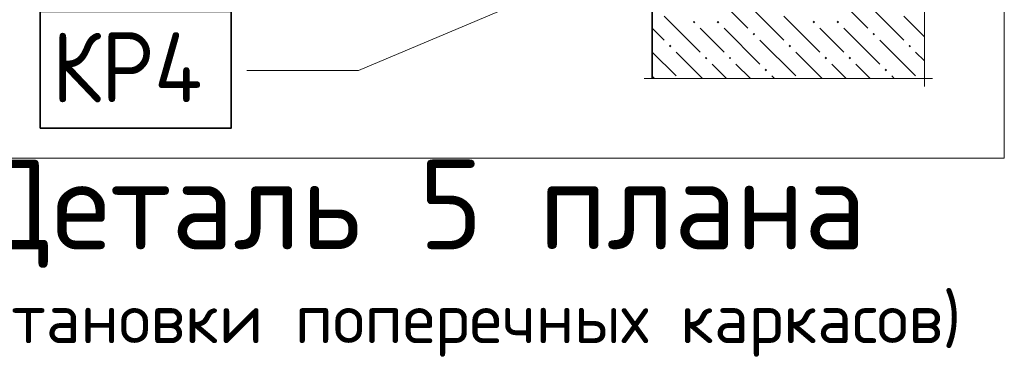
# Model space of a CAD drawing. Header units: millimetres. Extents: x 0 to 50400, y 0 to 35640.
# Tile 38 of 46: x 18670 to 24589, y 26031 to 28151. Entities that reach past the tile are written whole.
import ezdxf

# ---------------------------------------------------------------- set-up
doc = ezdxf.new("R2010")
doc.units = ezdxf.units.MM
for name, color, linetype, lineweight in [('Standard', 7, 'Continuous', 25), ('ЖБ Перекрытие верхний уровень', 7, 'Continuous', 35), ('Общий01', 7, 'Continuous', 13), ('Текст_ общее', 7, 'Continuous', 25)]:
    doc.layers.add(name, color=color, linetype=linetype, lineweight=lineweight)
doc.layers.add('Размерная выноска', color=7, linetype='Continuous')
doc.styles.add('ISOCPEUR', font='txt')

msp = doc.modelspace()

# ---------------------------------------------------------------- hatches: boundary and pattern name
at = {"layer": 'ЖБ Перекрытие верхний уровень', "linetype": 'Continuous', "lineweight": 18, "transparency": 33554687}
for points in [[(22715.9, 28136.3), (22723.7, 28144.1), (22731.5, 28136.3), (22723.7, 28128.5)], [(22859.9, 28136.3), (22867.7, 28144.1), (22875.5, 28136.3), (22867.7, 28128.5)], [(23435.9, 28136.3), (23443.7, 28144.1), (23451.5, 28136.3), (23443.7, 28128.5)], [(23579.9, 28136.3), (23587.7, 28144.1), (23595.5, 28136.3), (23587.7, 28128.5)], [(23075.9, 28064.3), (23083.7, 28072.1), (23091.5, 28064.3), (23083.7, 28056.5)], [(23795.9, 28064.3), (23803.7, 28072.1), (23811.5, 28064.3), (23803.7, 28056.5)], [(22571.9, 27992.3), (22579.7, 28000.1), (22587.5, 27992.3), (22579.7, 27984.5)], [(23291.9, 27992.3), (23299.7, 28000.1), (23307.5, 27992.3), (23299.7, 27984.5)], [(24011.9, 27992.3), (24019.7, 28000.1), (24027.5, 27992.3), (24019.7, 27984.5)], [(22787.9, 27920.3), (22795.7, 27928.1), (22803.5, 27920.3), (22795.7, 27912.5)], [(22931.9, 27920.3), (22939.7, 27928.1), (22947.5, 27920.3), (22939.7, 27912.5)], [(23507.9, 27920.3), (23515.7, 27928.1), (23523.5, 27920.3), (23515.7, 27912.5)], [(23651.9, 27920.3), (23659.7, 27928.1), (23667.5, 27920.3), (23659.7, 27912.5)], [(23147.9, 27848.3), (23155.7, 27856.1), (23163.5, 27848.3), (23155.7, 27840.5)], [(23867.9, 27848.3), (23875.7, 27856.1), (23883.5, 27848.3), (23875.7, 27840.5)]]:
    msp.add_hatch(color=7, dxfattribs=at).paths.add_polyline_path(points, flags=16)

# ---------------------------------------------------------------- linework, layer by layer
at = {"layer": 'Standard', "color": 254, "linetype": 'Continuous', "lineweight": 18, "true_color": 0xc4c4ff, "transparency": 33554687}
msp.add_lwpolyline([(15018.2, 27317.5), (24588.6, 27317.5), (24588.6, 32658.7), (15018.2, 32658.7), (15018.2, 27317.5)], dxfattribs=at)
at = {"layer": 'ЖБ Перекрытие верхний уровень', "color": 7, "linetype": 'Continuous', "lineweight": 35, "transparency": 33554687}
msp.add_line((22472, 29285.3), (22472, 27797.5), dxfattribs=at)
at = {"layer": 'ЖБ Перекрытие верхний уровень', "color": 9, "linetype": 'Continuous', "lineweight": 18, "true_color": 0xc7c7c7, "transparency": 33554687}
for p, q in [((22831.7, 28316.3), (23047.7, 28100.3)), ((23551.7, 28316.3), (23767.7, 28100.3)), ((23047.7, 28244.3), (23263.7, 28028.3)), ((23767.7, 28244.3), (23983.7, 28028.3)), ((22543.7, 28172.3), (22759.7, 27956.3)), ((23263.7, 28172.3), (23479.7, 27956.3)), ((23983.7, 28172.3), (24108.6, 28047.4)), ((22472, 28100), (22543.7, 28028.3)), ((22831.7, 28028.3), (22759.7, 28100.3)), ((22903.7, 28100.3), (23119.7, 27884.3)), ((23551.7, 28028.3), (23479.7, 28100.3)), ((23623.7, 28100.3), (23839.7, 27884.3)), ((22903.7, 27956.3), (22831.7, 28028.3)), ((23119.7, 28028.3), (23335.7, 27812.3)), ((23623.7, 27956.3), (23551.7, 28028.3)), ((23839.7, 28028.3), (24055.7, 27812.3)), ((22472, 27956), (22615.7, 27812.3)), ((22774.5, 27797.5), (22615.7, 27956.3)), ((23494.5, 27797.5), (23335.7, 27956.3)), ((24108.6, 27903.4), (24055.7, 27956.3)), ((22831.7, 27884.3), (22918.5, 27797.5)), ((22975.7, 27884.3), (23062.5, 27797.5)), ((23551.7, 27884.3), (23638.5, 27797.5)), ((23695.7, 27884.3), (23782.5, 27797.5)), ((22486.5, 27797.5), (22472, 27812)), ((23206.5, 27797.5), (23191.7, 27812.3)), ((23926.5, 27797.5), (23911.7, 27812.3))]:
    msp.add_line(p, q, dxfattribs=at)
at = {"layer": 'Общий01', "color": 7, "linetype": 'Continuous', "lineweight": 13, "transparency": 33554687}
msp.add_lwpolyline([(22808, 28733.3), (20706.8, 27844.5), (20034.8, 27844.5)], dxfattribs=at)
at = {"layer": 'Размерная выноска', "color": 7, "linetype": 'Continuous', "lineweight": 13, "transparency": 33554687}
for p, q in [((24108.6, 27749.5), (24108.6, 32226.7)), ((24156.6, 27797.5), (22424, 27797.5))]:
    msp.add_line(p, q, dxfattribs=at)
at = {"layer": 'Текст_ общее', "color": 7, "linetype": 'Continuous', "lineweight": 35, "transparency": 33554687}
msp.add_lwpolyline([(18793.8, 27499.3), (19941.8, 27499.3), (19941.8, 28199.3), (18793.8, 28199.3), (18793.8, 27499.3)], dxfattribs=at)

# ---------------------------------------------------------------- texts
at = {"layer": 'Текст_ общее', "color": 7, "linetype": 'Continuous', "lineweight": 35, "transparency": 33554687, "insert": (18863.8, 27653.3), "char_height": 420, "width": 1201.291, "attachment_point": 7, "style": 'ISOCPEUR'}
msp.add_mtext('\\W0.92;КР4', dxfattribs=at)
at = {"layer": 'Текст_ общее', "color": 7, "linetype": 'Continuous', "lineweight": 50, "transparency": 33554687, "attachment_point": 7, "style": 'ISOCPEUR'}
for s, insert, char_height, width in [('\\W0.98;  Деталь 5 плана', (17715.1, 26659.1), 540, 6472.78), ('\\W0.99;(схема установки поперечных каркасов)', (17022.1, 26124.5), 300, 7794.577)]:
    msp.add_mtext(s, dxfattribs=dict(at, insert=insert, char_height=char_height, width=width))

doc.saveas('drawing.dxf')
